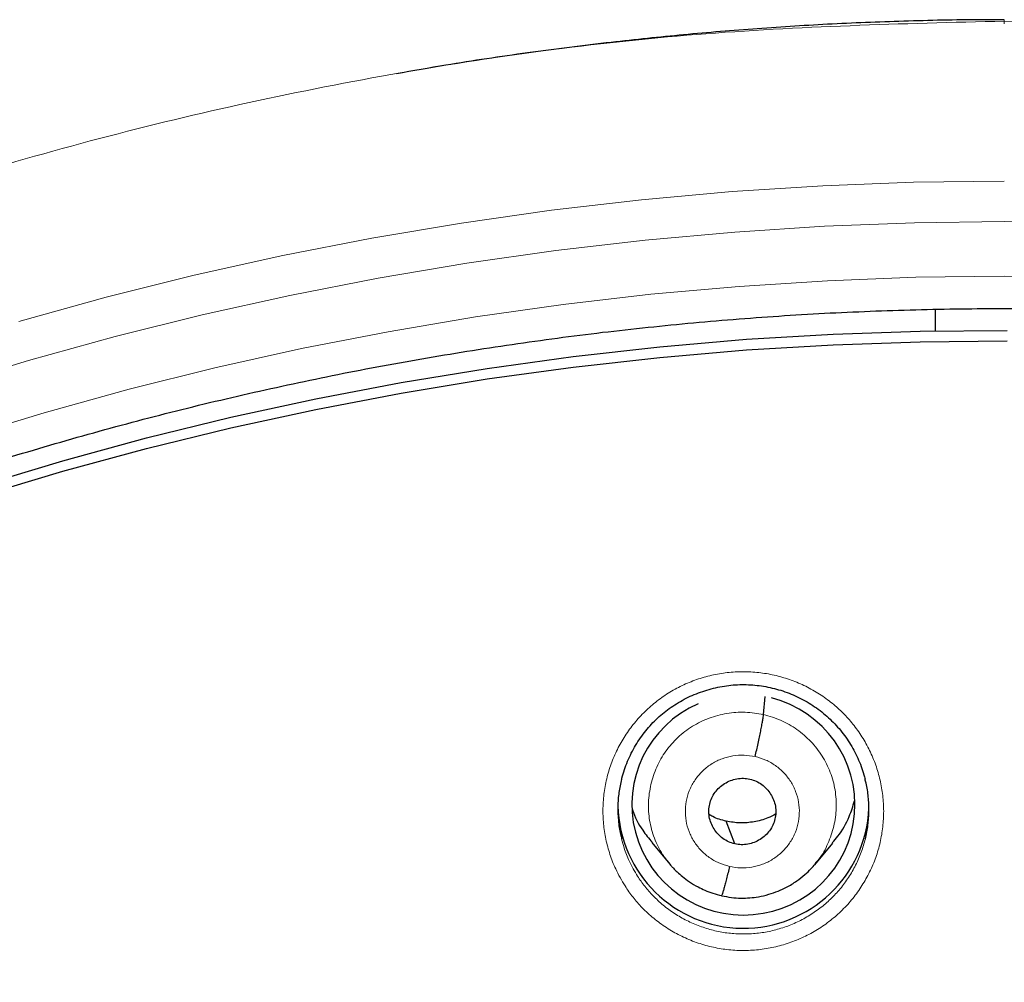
# Model space of a CAD drawing. Header units: millimetres. Extents: x 8 to 1465, y 12 to 1156.
# Tile 74 of 166: x 573 to 586, y 1111 to 1124. Entities that reach past the tile are written whole.
import ezdxf

# ---------------------------------------------------------------- set-up
doc = ezdxf.new("R2010")
doc.units = ezdxf.units.MM

msp = doc.modelspace()

# ---------------------------------------------------------------- linework, layer by layer
at = {"color": 7, "linetype": 'Continuous', "lineweight": 30}
for p, q in [((585.181, 1119.948), (585.178, 1119.656)), ((582.855, 1114.461), (582.877, 1114.708)), ((582.466, 1112.711), (582.349, 1113.018)), ((581.341, 1112.728), (581.586, 1112.434)), ((583.548, 1112.428), (583.792, 1112.721)), ((581.59, 1112.437), (581.583, 1112.446))]:
    msp.add_line(p, q, dxfattribs=at)
at = {"color": 252, "linetype": 'Continuous', "lineweight": 0, "flags": 128}
for points in [[(572.77, 1119.785), (573.954, 1120.113), (575.146, 1120.41), (576.346, 1120.677), (577.552, 1120.912), (578.765, 1121.117), (579.982, 1121.29), (581.204, 1121.432), (582.429, 1121.542), (583.657, 1121.621), (584.886, 1121.669), (586.116, 1121.685)], [(586.116, 1121.136), (584.898, 1121.12), (583.681, 1121.073), (582.465, 1120.995), (581.253, 1120.885), (580.043, 1120.745), (578.838, 1120.573), (577.637, 1120.371), (576.442, 1120.137), (575.254, 1119.874), (574.074, 1119.579), (572.902, 1119.255), (571.738, 1118.9)], [(603.921, 1117.659), (602.789, 1118.102), (601.647, 1118.516), (600.493, 1118.9), (599.33, 1119.255), (598.158, 1119.579), (596.977, 1119.874), (595.789, 1120.137), (594.595, 1120.371), (593.394, 1120.573), (592.189, 1120.745), (590.979, 1120.885), (589.766, 1120.995), (588.551, 1121.073), (587.334, 1121.12), (586.116, 1121.136), (586.116, 1121.136)], [(571.967, 1118.198), (573.112, 1118.547), (574.266, 1118.867), (575.427, 1119.156), (576.597, 1119.416), (577.772, 1119.645), (578.953, 1119.845), (580.14, 1120.013), (581.33, 1120.152), (582.524, 1120.259), (583.72, 1120.336), (584.917, 1120.383), (586.116, 1120.398)], [(586.116, 1120.398), (587.314, 1120.383), (588.512, 1120.336), (589.708, 1120.259), (590.902, 1120.152), (592.092, 1120.013), (593.278, 1119.845), (594.459, 1119.645), (595.635, 1119.416), (596.804, 1119.156), (597.966, 1118.867), (599.12, 1118.547), (600.264, 1118.198), (601.399, 1117.82), (602.524, 1117.413), (603.637, 1116.977)]]:
    msp.add_lwpolyline(points, dxfattribs=at)
at = {"color": 7, "linetype": 'Continuous', "lineweight": 30, "flags": 128}
for points in [[(572.239, 1117.56), (573.366, 1117.898), (574.501, 1118.207), (575.644, 1118.487), (576.794, 1118.737), (577.95, 1118.958), (579.112, 1119.149), (580.279, 1119.31), (581.449, 1119.441), (582.623, 1119.542), (583.799, 1119.612), (584.976, 1119.653), (586.154, 1119.663)], [(572.239, 1117.417), (573.366, 1117.755), (574.501, 1118.064), (575.644, 1118.344), (576.794, 1118.594), (577.95, 1118.815), (579.112, 1119.006), (580.279, 1119.167), (581.449, 1119.298), (582.623, 1119.398), (583.799, 1119.469), (584.976, 1119.509), (586.154, 1119.52)]]:
    msp.add_lwpolyline(points, dxfattribs=at)
at = {"color": 7, "linetype": 'Continuous', "lineweight": 30}
msp.add_arc((582.583, 1113.269), 1.701, 181.4595, 357.4656, dxfattribs=at)
for start_param, end_param in [(4.859446, 7.658729), (2.047916, 4.859446)]:
    msp.add_ellipse((582.583, 1113.241), major_axis=(1.508, -0.09), ratio=0.988953, start_param=start_param, end_param=end_param, dxfattribs=at)
at = {"color": 252, "linetype": 'Continuous', "lineweight": 0}
for points, knots in [([(586.116, 1123.851), (584.724, 1123.816), (581.94, 1123.746), (577.798, 1123.182), (573.72, 1122.287), (569.739, 1121.035), (565.887, 1119.444), (562.193, 1117.525), (558.687, 1115.292), (555.395, 1112.764), (552.343, 1109.961), (549.556, 1106.903), (547.056, 1103.616), (544.861, 1100.124), (542.989, 1096.456), (541.455, 1092.64), (540.271, 1088.705), (539.443, 1084.683), (538.994, 1080.606), (538.875, 1076.973), (539.063, 1074.719), (539.138, 1073.826)], [0, 0, 0, 0, 0.053604, 0.107209, 0.160813, 0.214418, 0.268022, 0.321627, 0.375231, 0.428835, 0.48244, 0.536044, 0.589649, 0.643253, 0.696858, 0.750462, 0.804067, 0.857671, 0.911275, 0.96488, 1, 1, 1, 1]), ([(586.116, 1123.814), (586.116, 1123.818), (586.116, 1123.834), (586.116, 1123.851), (586.116, 1123.866), (586.116, 1123.871), (586.116, 1123.867), (586.116, 1123.856), (586.116, 1123.851)], [0, 0, 0, 0, 0.069949, 0.272575, 0.456174, 0.641314, 0.82833, 1, 1, 1, 1]), ([(586.116, 1123.851), (587.508, 1123.816), (590.291, 1123.746), (594.434, 1123.182), (598.512, 1122.287), (602.492, 1121.035), (606.345, 1119.444), (610.038, 1117.525), (613.545, 1115.292), (616.837, 1112.764), (619.888, 1109.961), (622.675, 1106.903), (625.176, 1103.616), (627.371, 1100.124), (629.243, 1096.456), (630.777, 1092.64), (631.961, 1088.705), (632.789, 1084.683), (633.239, 1080.606), (633.356, 1076.897), (633.16, 1074.567), (633.078, 1073.598)], [0, 0, 0, 0, 0.053445, 0.106889, 0.160334, 0.213779, 0.267223, 0.320668, 0.374113, 0.427557, 0.481002, 0.534447, 0.587891, 0.641336, 0.694781, 0.748225, 0.80167, 0.855115, 0.908559, 0.962004, 1, 1, 1, 1]), ([(580.98, 1112.14), (580.935, 1112.216), (580.855, 1112.352), (580.772, 1112.567), (580.716, 1112.772), (580.685, 1112.983), (580.677, 1113.196), (580.694, 1113.408), (580.734, 1113.617), (580.798, 1113.82), (580.885, 1114.015), (580.993, 1114.199), (581.121, 1114.369), (581.268, 1114.524), (581.431, 1114.662), (581.609, 1114.781), (581.799, 1114.879), (581.998, 1114.955), (582.205, 1115.008), (582.417, 1115.038), (582.631, 1115.045), (582.844, 1115.027), (583.053, 1114.986), (583.257, 1114.922), (583.452, 1114.835), (583.637, 1114.727), (583.804, 1114.603), (583.953, 1114.464), (584.087, 1114.311), (584.206, 1114.14), (584.307, 1113.952), (584.387, 1113.754), (584.443, 1113.549), (584.477, 1113.339), (584.486, 1113.126), (584.471, 1112.914), (584.432, 1112.704), (584.37, 1112.501), (584.284, 1112.305), (584.177, 1112.121), (584.051, 1111.949), (583.905, 1111.793), (583.743, 1111.654), (583.566, 1111.534), (583.377, 1111.435), (583.177, 1111.357), (582.971, 1111.302), (582.759, 1111.271), (582.546, 1111.263), (582.333, 1111.279), (582.123, 1111.319), (581.918, 1111.382), (581.723, 1111.467), (581.538, 1111.573), (581.366, 1111.7), (581.215, 1111.838), (581.085, 1111.985), (581.015, 1112.088), (580.98, 1112.14)], [0, 0, 0, 0, 0.022141, 0.040043, 0.058003, 0.075905, 0.093828, 0.111808, 0.129731, 0.147655, 0.165636, 0.18356, 0.201465, 0.219428, 0.237333, 0.255208, 0.27314, 0.291015, 0.308861, 0.326764, 0.344611, 0.362443, 0.380332, 0.398164, 0.416003, 0.433898, 0.451737, 0.468414, 0.485091, 0.503007, 0.52098, 0.538895, 0.556811, 0.574783, 0.592698, 0.610624, 0.628606, 0.646532, 0.664452, 0.682429, 0.700349, 0.718245, 0.736199, 0.754095, 0.77196, 0.789882, 0.807748, 0.825588, 0.843485, 0.861325, 0.879157, 0.897045, 0.914877, 0.932722, 0.950623, 0.968468, 0.984234, 1, 1, 1, 1]), ([(581.583, 1112.446), (581.55, 1112.485), (581.464, 1112.588), (581.371, 1112.786), (581.305, 1113.025), (581.29, 1113.273), (581.324, 1113.518), (581.403, 1113.754), (581.526, 1113.97), (581.69, 1114.157), (581.889, 1114.309), (582.114, 1114.419), (582.357, 1114.483), (582.608, 1114.504), (582.773, 1114.475), (582.855, 1114.461)], [0, 0, 0, 0, 0.049059, 0.12832, 0.207515, 0.286669, 0.365927, 0.445183, 0.524334, 0.603528, 0.682789, 0.76206, 0.84136, 0.920626, 1, 1, 1, 1]), ([(582.855, 1114.461), (582.935, 1114.438), (583.096, 1114.392), (583.313, 1114.264), (583.502, 1114.101), (583.655, 1113.904), (583.767, 1113.682), (583.832, 1113.442), (583.847, 1113.194), (583.814, 1112.948), (583.733, 1112.714), (583.644, 1112.542), (583.57, 1112.461), (583.552, 1112.442)], [0, 0, 0, 0, 0.097026, 0.193918, 0.290852, 0.387752, 0.48464, 0.581446, 0.678204, 0.775087, 0.871968, 0.96872, 1, 1, 1, 1]), ([(582.395, 1112.405), (582.346, 1112.419), (582.249, 1112.447), (582.117, 1112.524), (582.003, 1112.622), (581.91, 1112.742), (581.842, 1112.877), (581.802, 1113.022), (581.792, 1113.173), (581.811, 1113.322), (581.86, 1113.465), (581.936, 1113.595), (582.036, 1113.709), (582.157, 1113.801), (582.293, 1113.868), (582.44, 1113.907), (582.592, 1113.918), (582.692, 1113.901), (582.742, 1113.893)], [0, 0, 0, 0, 0.062502, 0.125003, 0.187504, 0.250003, 0.312504, 0.374999, 0.437499, 0.499998, 0.562496, 0.624993, 0.687493, 0.749994, 0.812495, 0.874996, 0.937498, 1, 1, 1, 1]), ([(582.742, 1113.893), (582.791, 1113.879), (582.888, 1113.851), (583.02, 1113.774), (583.134, 1113.675), (583.227, 1113.556), (583.295, 1113.421), (583.335, 1113.275), (583.345, 1113.125), (583.325, 1112.976), (583.277, 1112.833), (583.201, 1112.702), (583.101, 1112.589), (582.98, 1112.497), (582.844, 1112.43), (582.697, 1112.391), (582.545, 1112.379), (582.445, 1112.396), (582.395, 1112.405)], [0, 0, 0, 0, 0.062498, 0.124999, 0.187497, 0.249999, 0.3125, 0.374999, 0.437499, 0.499997, 0.562497, 0.624998, 0.687495, 0.749995, 0.812494, 0.874996, 0.937498, 1, 1, 1, 1]), ([(580.934, 1112.778), (580.945, 1112.737), (580.97, 1112.635), (581.038, 1112.463), (581.11, 1112.34), (581.15, 1112.272)], [0, 0, 0, 0, 0.229397, 0.57393, 1, 1, 1, 1]), ([(581.15, 1112.272), (581.181, 1112.226), (581.244, 1112.134), (581.361, 1112.002), (581.495, 1111.878), (581.649, 1111.765), (581.814, 1111.669), (581.99, 1111.593), (582.172, 1111.537), (582.36, 1111.501), (582.55, 1111.487), (582.742, 1111.494), (582.931, 1111.522), (583.116, 1111.571), (583.294, 1111.641), (583.463, 1111.729), (583.621, 1111.837), (583.766, 1111.961), (583.897, 1112.101), (584.01, 1112.255), (584.105, 1112.42), (584.183, 1112.595), (584.217, 1112.716), (584.234, 1112.777)], [0, 0, 0, 0, 0.042471, 0.084942, 0.13301, 0.181231, 0.229299, 0.277318, 0.325491, 0.37351, 0.421552, 0.469748, 0.517791, 0.565903, 0.614168, 0.66228, 0.710481, 0.758837, 0.807038, 0.85531, 0.903736, 0.952008, 1, 1, 1, 1])]:
    msp.add_open_spline(points, degree=3, knots=knots, dxfattribs=at)
at = {"color": 7, "linetype": 'Continuous', "lineweight": 30}
for points, knots in [([(586.116, 1123.867), (586.033, 1123.868), (585.6, 1123.871), (584.824, 1123.854), (583.792, 1123.815), (582.776, 1123.752), (581.778, 1123.669), (580.741, 1123.561), (579.668, 1123.425), (578.698, 1123.282), (578.107, 1123.177), (577.884, 1123.137)], [0, 0, 0, 0, 0.0301097, 0.1567556, 0.2815254, 0.4044151, 0.5254194, 0.6445318, 0.7824752, 0.9177692, 1, 1, 1, 1]), ([(541.036, 1079.387), (541.045, 1079.488), (541.071, 1079.792), (541.124, 1080.296), (541.194, 1080.899), (541.273, 1081.501), (541.36, 1082.102), (541.455, 1082.702), (541.559, 1083.301), (541.671, 1083.898), (541.792, 1084.494), (541.92, 1085.087), (542.057, 1085.68), (542.203, 1086.27), (542.356, 1086.858), (542.518, 1087.444), (542.687, 1088.028), (542.865, 1088.609), (543.051, 1089.189), (543.245, 1089.765), (543.447, 1090.339), (543.657, 1090.91), (543.875, 1091.478), (544.101, 1092.044), (544.335, 1092.606), (544.576, 1093.165), (544.826, 1093.721), (545.083, 1094.273), (545.347, 1094.822), (545.62, 1095.367), (545.899, 1095.908), (546.187, 1096.446), (546.482, 1096.98), (546.784, 1097.51), (547.094, 1098.035), (547.41, 1098.557), (547.734, 1099.074), (548.066, 1099.587), (548.404, 1100.095), (548.75, 1100.599), (549.102, 1101.098), (549.461, 1101.592), (549.828, 1102.081), (550.201, 1102.566), (550.58, 1103.045), (550.967, 1103.519), (551.36, 1103.988), (551.759, 1104.452), (552.165, 1104.91), (552.577, 1105.363), (552.995, 1105.81), (553.42, 1106.252), (553.851, 1106.688), (554.287, 1107.118), (554.73, 1107.542), (555.179, 1107.96), (555.633, 1108.372), (556.093, 1108.778), (556.559, 1109.177), (557.03, 1109.571), (557.507, 1109.958), (557.989, 1110.339), (558.476, 1110.713), (558.968, 1111.08), (559.466, 1111.441), (559.968, 1111.795), (560.476, 1112.143), (560.988, 1112.483), (561.504, 1112.817), (562.026, 1113.144), (562.552, 1113.464), (563.082, 1113.776), (563.617, 1114.082), (564.156, 1114.38), (564.699, 1114.671), (565.246, 1114.955), (565.796, 1115.231), (566.351, 1115.5), (566.909, 1115.761), (567.471, 1116.015), (568.037, 1116.262), (568.605, 1116.5), (569.177, 1116.731), (569.753, 1116.955), (570.331, 1117.17), (570.912, 1117.378), (571.496, 1117.578), (572.083, 1117.771), (572.672, 1117.955), (573.264, 1118.131), (573.859, 1118.3), (574.455, 1118.46), (575.054, 1118.613), (575.655, 1118.757), (576.258, 1118.893), (576.863, 1119.022), (577.469, 1119.142), (578.077, 1119.254), (578.686, 1119.357), (579.297, 1119.453), (579.91, 1119.54), (580.523, 1119.62), (581.137, 1119.69), (581.753, 1119.753), (582.369, 1119.808), (582.986, 1119.854), (583.603, 1119.892), (584.221, 1119.921), (584.839, 1119.942), (585.447, 1119.955), (585.872, 1119.959), (586.092, 1119.959), (586.116, 1119.959)], [0, 0, 0, 0, 0.004644, 0.013856, 0.023069, 0.032281, 0.041493, 0.050705, 0.059918, 0.06913, 0.078342, 0.087554, 0.096766, 0.105979, 0.115191, 0.124403, 0.133615, 0.142827, 0.152039, 0.161251, 0.170463, 0.179675, 0.188887, 0.198099, 0.207311, 0.216523, 0.225735, 0.234946, 0.244158, 0.25337, 0.262582, 0.271793, 0.281005, 0.290217, 0.299428, 0.30864, 0.317851, 0.327063, 0.336274, 0.345486, 0.354697, 0.363908, 0.37312, 0.382331, 0.391542, 0.400753, 0.409964, 0.419175, 0.428386, 0.437597, 0.446808, 0.456019, 0.46523, 0.474441, 0.483652, 0.492863, 0.502073, 0.511284, 0.520495, 0.529705, 0.538916, 0.548127, 0.557337, 0.566548, 0.575758, 0.584968, 0.594179, 0.603389, 0.612599, 0.62181, 0.63102, 0.64023, 0.64944, 0.65865, 0.667861, 0.677071, 0.686281, 0.695491, 0.704701, 0.713911, 0.723121, 0.73233, 0.74154, 0.75075, 0.75996, 0.76917, 0.77838, 0.787589, 0.796799, 0.806009, 0.815218, 0.824428, 0.833638, 0.842847, 0.852057, 0.861267, 0.870476, 0.879686, 0.888895, 0.898105, 0.907315, 0.916524, 0.925734, 0.934943, 0.944153, 0.953362, 0.962572, 0.971781, 0.980991, 0.9902, 0.998925, 1, 1, 1, 1]), ([(586.116, 1119.959), (586.224, 1119.958), (586.538, 1119.958), (587.058, 1119.95), (587.677, 1119.934), (588.295, 1119.909), (588.912, 1119.875), (589.53, 1119.833), (590.146, 1119.784), (590.762, 1119.725), (591.377, 1119.659), (591.991, 1119.584), (592.603, 1119.501), (593.215, 1119.41), (593.825, 1119.311), (594.434, 1119.203), (595.041, 1119.088), (595.647, 1118.964), (596.251, 1118.832), (596.853, 1118.692), (597.453, 1118.544), (598.051, 1118.388), (598.646, 1118.223), (599.239, 1118.051), (599.83, 1117.871), (600.418, 1117.683), (601.004, 1117.488), (601.587, 1117.284), (602.167, 1117.072), (602.744, 1116.853), (603.317, 1116.626), (603.888, 1116.392), (604.455, 1116.149), (605.019, 1115.899), (605.579, 1115.642), (606.136, 1115.377), (606.689, 1115.105), (607.238, 1114.825), (607.783, 1114.538), (608.324, 1114.244), (608.861, 1113.942), (609.394, 1113.633), (609.922, 1113.318), (610.446, 1112.995), (610.965, 1112.665), (611.48, 1112.328), (611.99, 1111.984), (612.495, 1111.634), (612.995, 1111.276), (613.49, 1110.912), (613.98, 1110.542), (614.465, 1110.165), (614.944, 1109.781), (615.419, 1109.391), (615.887, 1108.995), (616.35, 1108.592), (616.808, 1108.183), (617.259, 1107.769), (617.705, 1107.348), (618.145, 1106.921), (618.579, 1106.488), (619.007, 1106.05), (619.429, 1105.606), (619.845, 1105.156), (620.254, 1104.701), (620.657, 1104.24), (621.053, 1103.774), (621.443, 1103.302), (621.826, 1102.826), (622.203, 1102.344), (622.573, 1101.857), (622.936, 1101.366), (623.292, 1100.869), (623.641, 1100.368), (623.984, 1099.862), (624.319, 1099.352), (624.647, 1098.837), (624.968, 1098.318), (625.281, 1097.795), (625.587, 1097.267), (625.886, 1096.736), (626.178, 1096.2), (626.461, 1095.66), (626.738, 1095.117), (627.007, 1094.57), (627.268, 1094.02), (627.521, 1093.466), (627.767, 1092.909), (628.005, 1092.348), (628.235, 1091.785), (628.457, 1091.218), (628.671, 1090.649), (628.878, 1090.076), (629.076, 1089.501), (629.267, 1088.923), (629.449, 1088.343), (629.623, 1087.761), (629.789, 1087.176), (629.947, 1086.589), (630.097, 1085.999), (630.238, 1085.408), (630.371, 1084.815), (630.496, 1084.221), (630.613, 1083.624), (630.721, 1083.027), (630.821, 1082.427), (630.913, 1081.827), (630.996, 1081.225), (631.071, 1080.623), (631.137, 1080.019), (631.183, 1079.552), (631.205, 1079.287), (631.21, 1079.223)], [0, 0, 0, 0, 0.00481, 0.013996, 0.023183, 0.03237, 0.041556, 0.050743, 0.05993, 0.069116, 0.078303, 0.087489, 0.096676, 0.105863, 0.115049, 0.124236, 0.133423, 0.142609, 0.151796, 0.160983, 0.17017, 0.179356, 0.188543, 0.19773, 0.206917, 0.216104, 0.22529, 0.234477, 0.243664, 0.252851, 0.262038, 0.271225, 0.280412, 0.289599, 0.298786, 0.307973, 0.31716, 0.326347, 0.335534, 0.344721, 0.353909, 0.363096, 0.372283, 0.38147, 0.390658, 0.399845, 0.409032, 0.41822, 0.427407, 0.436595, 0.445782, 0.45497, 0.464157, 0.473345, 0.482533, 0.49172, 0.500908, 0.510096, 0.519284, 0.528472, 0.537659, 0.546847, 0.556035, 0.565223, 0.574411, 0.583599, 0.592788, 0.601976, 0.611164, 0.620352, 0.62954, 0.638729, 0.647917, 0.657105, 0.666294, 0.675482, 0.684671, 0.693859, 0.703048, 0.712237, 0.721425, 0.730614, 0.739803, 0.748991, 0.75818, 0.767369, 0.776558, 0.785747, 0.794936, 0.804125, 0.813314, 0.822503, 0.831692, 0.840881, 0.85007, 0.859259, 0.868448, 0.877637, 0.886827, 0.896016, 0.905205, 0.914394, 0.923584, 0.932773, 0.941962, 0.951152, 0.960341, 0.96953, 0.97872, 0.987909, 0.997098, 1, 1, 1, 1]), ([(580.933, 1113.583), (580.935, 1113.589), (580.945, 1113.634), (580.971, 1113.717), (581.013, 1113.829), (581.064, 1113.939), (581.122, 1114.045), (581.187, 1114.146), (581.259, 1114.242), (581.337, 1114.332), (581.42, 1114.414), (581.509, 1114.491), (581.603, 1114.561), (581.703, 1114.625), (581.808, 1114.683), (581.918, 1114.734), (582.031, 1114.776), (582.147, 1114.812), (582.265, 1114.838), (582.384, 1114.857), (582.503, 1114.867), (582.622, 1114.868), (582.74, 1114.861), (582.857, 1114.846), (582.973, 1114.822), (583.089, 1114.791), (583.202, 1114.751), (583.313, 1114.703), (583.42, 1114.648), (583.523, 1114.585), (583.621, 1114.516), (583.713, 1114.44), (583.8, 1114.359), (583.879, 1114.271), (583.953, 1114.179), (584.02, 1114.081), (584.08, 1113.978), (584.133, 1113.871), (584.178, 1113.76), (584.211, 1113.665), (584.225, 1113.606), (584.23, 1113.587)], [0, 0, 0, 0, 0.004336, 0.031063, 0.057978, 0.084991, 0.111993, 0.138869, 0.165531, 0.191908, 0.217963, 0.243883, 0.270025, 0.296417, 0.323013, 0.349756, 0.37658, 0.40341, 0.430166, 0.45679, 0.483239, 0.509489, 0.53552, 0.561635, 0.587936, 0.614401, 0.640999, 0.667687, 0.694419, 0.721132, 0.747776, 0.774312, 0.800712, 0.826934, 0.853118, 0.879496, 0.906043, 0.932725, 0.9595, 0.98632, 1, 1, 1, 1]), ([(582.742, 1113.893), (582.749, 1113.922), (582.763, 1113.982), (582.782, 1114.071), (582.801, 1114.157), (582.817, 1114.238), (582.831, 1114.312), (582.843, 1114.375), (582.851, 1114.428), (582.854, 1114.45), (582.855, 1114.461)], [0, 0, 0, 0, 0.123994, 0.24834, 0.373568, 0.499461, 0.625433, 0.750886, 0.87558, 1, 1, 1, 1]), ([(580.932, 1113.584), (580.919, 1113.526), (580.893, 1113.405), (580.879, 1113.218), (580.887, 1113.028), (580.906, 1112.88), (580.929, 1112.799), (580.934, 1112.778)], [0, 0, 0, 0, 0.2205667, 0.4547412, 0.6881723, 0.9213393, 1, 1, 1, 1]), ([(582.466, 1112.711), (582.438, 1112.719), (582.381, 1112.735), (582.304, 1112.782), (582.237, 1112.841), (582.183, 1112.911), (582.143, 1112.99), (582.118, 1113.075), (582.113, 1113.163), (582.124, 1113.25), (582.152, 1113.334), (582.197, 1113.41), (582.256, 1113.476), (582.327, 1113.53), (582.407, 1113.569), (582.493, 1113.593), (582.583, 1113.602), (582.641, 1113.592), (582.671, 1113.587)], [0, 0, 0, 0, 0.062617, 0.125093, 0.187747, 0.25048, 0.31305, 0.375347, 0.437612, 0.500009, 0.562403, 0.624661, 0.686953, 0.74952, 0.812254, 0.87491, 0.937385, 1, 1, 1, 1]), ([(582.671, 1113.587), (582.699, 1113.579), (582.756, 1113.562), (582.833, 1113.516), (582.9, 1113.457), (582.954, 1113.386), (582.994, 1113.307), (583.019, 1113.222), (583.024, 1113.134), (583.013, 1113.047), (582.985, 1112.963), (582.94, 1112.887), (582.881, 1112.821), (582.81, 1112.768), (582.73, 1112.728), (582.644, 1112.704), (582.554, 1112.695), (582.496, 1112.706), (582.466, 1112.711)], [0, 0, 0, 0, 0.062617, 0.125093, 0.187748, 0.250482, 0.313051, 0.375349, 0.437614, 0.500011, 0.562404, 0.624662, 0.686954, 0.749521, 0.812255, 0.87491, 0.937385, 1, 1, 1, 1]), ([(584.234, 1112.777), (584.234, 1112.778), (584.252, 1112.839), (584.271, 1112.966), (584.287, 1113.155), (584.276, 1113.346), (584.257, 1113.491), (584.235, 1113.57), (584.23, 1113.588)], [0, 0, 0, 0, 0.001442, 0.234391, 0.4666, 0.698683, 0.931504, 1, 1, 1, 1]), ([(581.077, 1113.184), (581.079, 1113.18), (581.106, 1113.076), (581.194, 1112.917), (581.303, 1112.785), (581.346, 1112.732)], [0, 0, 0, 0, 0.026957, 0.611581, 1, 1, 1, 1]), ([(583.786, 1112.726), (583.812, 1112.754), (583.908, 1112.859), (584.014, 1113.052), (584.066, 1113.222), (584.088, 1113.294)], [0, 0, 0, 0, 0.178143, 0.65285, 1, 1, 1, 1]), ([(582.349, 1113.018), (582.287, 1113.034), (582.206, 1113.054), (582.135, 1113.098), (582.119, 1113.108)], [0, 0, 0, 0, 0.770025, 1, 1, 1, 1]), ([(583.019, 1113.114), (582.984, 1113.095), (582.892, 1113.046), (582.729, 1113.005), (582.538, 1112.985), (582.412, 1113.007), (582.349, 1113.018)], [0, 0, 0, 0, 0.172392, 0.448586, 0.723985, 1, 1, 1, 1]), ([(581.578, 1112.443), (581.581, 1112.44), (581.589, 1112.431), (581.608, 1112.409), (581.641, 1112.374), (581.691, 1112.325), (581.762, 1112.262), (581.856, 1112.193), (581.958, 1112.131), (582.065, 1112.08), (582.171, 1112.039), (582.248, 1112.02), (582.288, 1112.01)], [0, 0, 0, 0, 0.018662, 0.055543, 0.104987, 0.191828, 0.303266, 0.439566, 0.600846, 0.722382, 0.855304, 1, 1, 1, 1]), ([(582.287, 1112.009), (582.332, 1112), (582.418, 1111.982), (582.547, 1111.974), (582.669, 1111.978), (582.796, 1111.994), (582.924, 1112.024), (583.051, 1112.068), (583.179, 1112.127), (583.301, 1112.201), (583.411, 1112.287), (583.494, 1112.366), (583.538, 1112.417), (583.557, 1112.44)], [0, 0, 0, 0, 0.095841, 0.186892, 0.273419, 0.355538, 0.458209, 0.55311, 0.640215, 0.756208, 0.854757, 0.93596, 1, 1, 1, 1]), ([(582.395, 1112.405), (582.388, 1112.376), (582.374, 1112.318), (582.355, 1112.238), (582.336, 1112.166), (582.319, 1112.105), (582.305, 1112.057), (582.294, 1112.024), (582.29, 1112.014), (582.288, 1112.01)], [0, 0, 0, 0, 0.146959, 0.293156, 0.438802, 0.583896, 0.728697, 0.873831, 1, 1, 1, 1])]:
    msp.add_open_spline(points, degree=3, knots=knots, dxfattribs=at)

doc.saveas('drawing.dxf')
